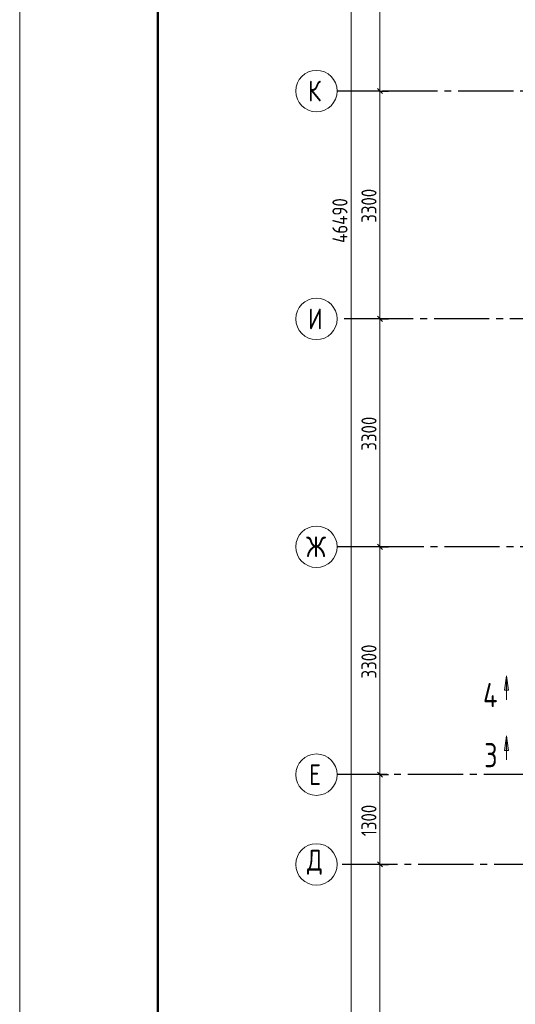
# Model space of a CAD drawing. Header units: millimetres. Extents: x 0 to 43617, y 0 to 59400.
# Tile 2 of 24: x 0 to 7182, y 22504 to 36763. Entities that reach past the tile are written whole.
import ezdxf

# ---------------------------------------------------------------- set-up
doc = ezdxf.new("R2010")
doc.units = ezdxf.units.MM
doc.linetypes.add('______5', pattern=[1100, 800, -100, 100, -100])
for name, color, linetype, lineweight in [('Standard', 7, 'Continuous', 25), ('Оси', 40, '______5', 18), ('Сечения символ', 7, 'Continuous', 25)]:
    doc.layers.add(name, color=color, linetype=linetype, lineweight=lineweight)
doc.styles.add('GOST 2.304-81', font='txt')
doc.styles.add('ISOCPEUR', font='txt')

msp = doc.modelspace()

# ---------------------------------------------------------------- hatches: boundary and pattern name
at = {"layer": 'Сечения символ', "linetype": 'Continuous', "lineweight": 13, "transparency": 33554687}
for points in [[(7025, 27052), (7055, 27262), (7085, 27052)], [(7025, 26182), (7055, 26392), (7085, 26182)]]:
    msp.add_hatch(color=7, dxfattribs=at).paths.add_polyline_path(points, flags=16)

# ---------------------------------------------------------------- linework, layer by layer
at = {"layer": 'Standard', "color": 7, "linetype": 'Continuous', "lineweight": 13, "transparency": 33554687}
for p, q in [((5221, 35730), (5221, 39030)), ((5221, 32430), (5221, 35730)), ((5221, 29130), (5221, 32430)), ((5221, 25830), (5221, 29130)), ((5221, 24530), (5221, 25830)), ((5221, 19030), (5221, 24530))]:
    msp.add_line(p, q, dxfattribs=at)
at = {"layer": 'Standard', "color": 251, "linetype": 'Continuous', "lineweight": -3, "true_color": 0x656565, "transparency": 33554687}
for p, q in [((5221, 35730), (5096, 35730)), ((5221, 35730), (5346, 35730)), ((5221, 32430), (5096, 32430)), ((5221, 32430), (5346, 32430)), ((5221, 29130), (5096, 29130)), ((5221, 29130), (5346, 29130)), ((5221, 25830), (5096, 25830)), ((5221, 25830), (5346, 25830)), ((5221, 24530), (5096, 24530)), ((5221, 24530), (5346, 24530)), ((5221, 24530), (5221, 24530))]:
    msp.add_line(p, q, dxfattribs=at)
at = {"layer": 'Standard', "color": 7, "linetype": 'Continuous', "lineweight": 25, "transparency": 33554687}
for p, q in [((5258, 35693), (5183, 35768)), ((5258, 32393), (5183, 32468)), ((5258, 29093), (5183, 29168)), ((5258, 25793), (5183, 25868)), ((5258, 24493), (5183, 24568))]:
    msp.add_line(p, q, dxfattribs=at)
at = {"layer": 'Standard', "color": 7, "linetype": 'Continuous', "lineweight": 13, "transparency": 33554687}
msp.add_lwpolyline([(0, 0), (42000, 0), (42000, 59400), (0, 59400), (0, 0)], close=True, dxfattribs=at)
at = {"layer": 'Standard', "color": 7, "linetype": 'Continuous', "lineweight": 50, "transparency": 33554687}
msp.add_lwpolyline([(2000, 58900), (41500, 58900), (41500, 500), (2000, 500), (2000, 58900)], close=True, dxfattribs=at)
at = {"layer": 'Standard', "color": 7, "linetype": 'Continuous', "lineweight": 13, "transparency": 33554687}
msp.add_lwpolyline([(4802, 10630), (4802, 33448), (4802, 33448), (4802, 57120)], dxfattribs=at)
at = {"layer": 'Standard', "color": 251, "linetype": 'Continuous', "lineweight": -3, "true_color": 0x656565, "transparency": 33554687}
for points in [[(5221, 35730), (5204, 35730), (5204, 35730), (5204, 35730), (5204, 35730), (5204, 35730), (5204, 35730), (5204, 35730), (5204, 35730), (5204, 35730), (5204, 35730), (5204, 35730), (5204, 35730), (4700, 35730)], [(5221, 32430), (5204, 32430), (5204, 32430), (5204, 32430), (5204, 32430), (5204, 32430), (5204, 32430), (5204, 32430), (5204, 32430), (5204, 32430), (5204, 32430), (5204, 32430), (5204, 32430), (5204, 32430), (5204, 32430), (4700, 32430)], [(5221, 29130), (5204, 29130), (5204, 29130), (5204, 29130), (5204, 29130), (5204, 29130), (5204, 29130), (5204, 29130), (5204, 29130), (5204, 29130), (5204, 29130), (5204, 29130), (5204, 29130), (5204, 29130), (5204, 29130), (5204, 29130), (5204, 29130), (4700, 29130)], [(5221, 25830), (5204, 25830), (5204, 25830), (5204, 25830), (5204, 25830), (5204, 25830), (5204, 25830), (5204, 25830), (5204, 25830), (5204, 25830), (5204, 25830), (5204, 25830), (5204, 25830), (5204, 25830), (5204, 25830), (5204, 25830), (5204, 25830), (5204, 25830), (5204, 25830), (4700, 25830)]]:
    msp.add_lwpolyline(points, dxfattribs=at)
at = {"layer": 'Оси', "color": 8, "linetype": '______5', "lineweight": -3, "transparency": 33554687}
for p, q in [((22554, 35730), (4600, 35730)), ((23304, 32430), (4600, 32430)), ((22354, 29130), (4600, 29130)), ((29524, 25830), (4600, 25830)), ((34074, 24530), (4600, 24530)), ((34074, 24530), (4600, 24530))]:
    msp.add_line(p, q, dxfattribs=at)
at = {"layer": 'Оси', "color": 7, "linetype": 'Continuous', "lineweight": 13, "transparency": 33554687}
for centre in [(4300, 35730), (4300, 32430), (4300, 29130), (4300, 25830), (4300, 24530), (4300, 24530)]:
    msp.add_circle(centre, 300, dxfattribs=at)
at = {"layer": 'Сечения символ', "color": 7, "linetype": 'Continuous', "lineweight": 13, "transparency": 33554687}
for p, q in [((7025, 27052), (7055, 27262)), ((7055, 27262), (7055, 26914)), ((7055, 27262), (7055, 27262)), ((7055, 27262), (7055, 27262)), ((7055, 27262), (7055, 27262)), ((7055, 27262), (7085, 27052)), ((7085, 27052), (7025, 27052)), ((7055, 27052), (7055, 27037)), ((7025, 26182), (7055, 26392)), ((7055, 26392), (7055, 26044)), ((7055, 26392), (7055, 26392)), ((7055, 26392), (7055, 26392)), ((7055, 26392), (7055, 26392)), ((7055, 26392), (7085, 26182)), ((7085, 26182), (7025, 26182)), ((7055, 26182), (7055, 26167))]:
    msp.add_line(p, q, dxfattribs=at)

# ---------------------------------------------------------------- texts
at = {"layer": 'Standard', "color": 7, "linetype": 'Continuous', "lineweight": 25, "transparency": 33554687, "char_height": 220, "attachment_point": 7, "rotation": 90, "style": 'GOST 2.304-81'}
for s, insert, width in [('3300', (5171, 33822), 641.48), ('46490', (4751, 33531), 813.28), ('3300', (5171, 30522), 641.48), ('3300', (5171, 27222), 641.48), ('1300', (5170, 24938), 610.16)]:
    msp.add_mtext(s, dxfattribs=dict(at, insert=insert, width=width))
at = {"layer": 'Оси', "color": 7, "linetype": 'Continuous', "lineweight": 25, "transparency": 33554687, "char_height": 300, "attachment_point": 7, "style": 'ISOCPEUR'}
for s, insert, width in [('\\W0.80;К', (4180, 35580), 359.83), ('\\W0.80;И', (4180, 32280), 359.83), ('\\W0.83;Ж', (4150, 28980), 425), ('\\W0.78;Е', (4195, 25680), 326.41), ('\\W0.82;Д', (4165, 24380), 392.65)]:
    msp.add_mtext(s, dxfattribs=dict(at, insert=insert, width=width))
at = {"layer": 'Сечения символ', "color": 7, "linetype": 'Continuous', "lineweight": 35, "transparency": 33554687, "char_height": 350, "attachment_point": 7, "style": 'ISOCPEUR'}
for s, insert, width in [('\\W0.80;4', (6714, 26807), 419.81), ('\\W0.78;3', (6732, 25937), 380.8)]:
    msp.add_mtext(s, dxfattribs=dict(at, insert=insert, width=width))

doc.saveas('drawing.dxf')
